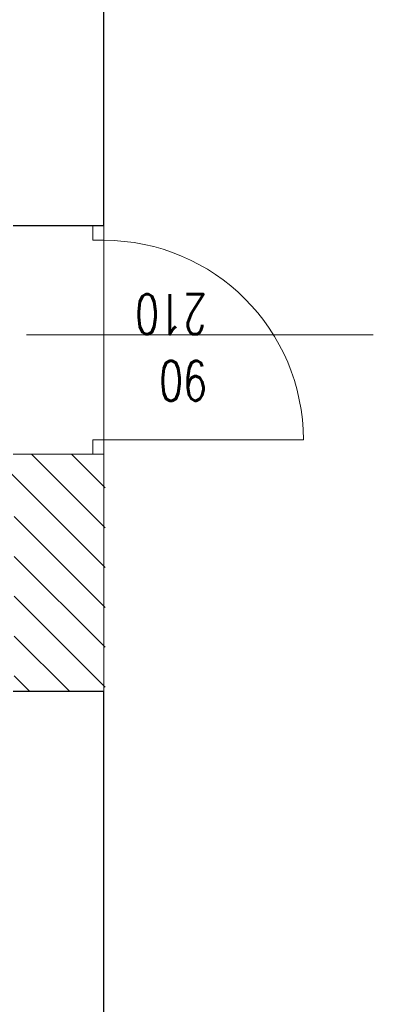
# Model space of a CAD drawing. Header units: millimetres. Extents: x -2948 to 78628, y 64669 to 215420.
# Tile 47 of 256: x 55260 to 55420, y 73150 to 73594. Entities that reach past the tile are written whole.
import ezdxf

# ---------------------------------------------------------------- set-up
doc = ezdxf.new("R2010")
doc.units = ezdxf.units.MM
doc.layers.add('NOWE SCIANY', color=3, linetype='Continuous', lineweight=13)
doc.layers.add('ŚCIANY', color=7, linetype='Continuous', lineweight=30)
doc.styles.add('style2', font='romans.shx', dxfattribs={"width": 0.7})

msp = doc.modelspace()

# ---------------------------------------------------------------- hatches: boundary and pattern name
at = {"layer": 'NOWE SCIANY', "ltscale": 2, "true_color": 0x33a319, "transparency": 33554687}
h = msp.add_hatch(dxfattribs=at)
h.set_pattern_fill('ANSI31', color=84, scale=4)
h.set_pattern_definition([(135, (17963.265, -27595.734), (-8.9802561, -8.9802561), [])])
h.paths.add_polyline_path([(54990.99, 73391.64), (54990.99, 73379.64), (55257.99, 73379.64), (55257.99, 73391.64)])
h.paths.add_polyline_path([(55095.47, 73396.17), (55095.47, 73391.64), (55107.47, 73391.64), (55107.47, 73396.17)])
h.paths.add_polyline_path([(55095.47, 73538.64), (55095.47, 73499.17), (55107.47, 73499.17), (55107.47, 73538.64)])
h.paths.add_polyline_path([(55095.47, 73550.64), (55095.47, 73538.64), (55107.47, 73538.64), (55107.47, 73550.64)])
h.paths.add_polyline_path([(55095.47, 73675.64), (55095.47, 73554.73), (55095.47, 73550.64), (55107.47, 73550.64), (55107.47, 73599.73), (55107.47, 73675.64)])
h.paths.add_polyline_path([(55095.47, 73687.64), (55095.47, 73675.64), (55107.47, 73675.64), (55107.47, 73687.64)])
h.paths.add_polyline_path([(55107.47, 73687.64), (55107.47, 73675.64), (55157.47, 73675.64), (55257.99, 73675.64), (55257.99, 73687.64)])
h.paths.add_polyline_path([(54990.99, 73687.64), (54990.99, 73675.64), (55095.47, 73675.64), (55095.47, 73687.64)])
h.paths.add_polyline_path([(55081.93, 73824.64), (54990.99, 73824.64), (54990.99, 73812.64), (55095.99, 73812.64), (55113.14, 73812.64), (55257.99, 73812.64), (55257.99, 73824.64)])
h.paths.add_polyline_path([(55095.99, 73812.64), (55095.99, 73794.73), (55107.99, 73794.73), (55107.99, 73812.64)])
h.paths.add_polyline_path([(55095.99, 73691.73), (55095.99, 73687.64), (55107.99, 73687.64), (55107.99, 73691.73)])
h.paths.add_polyline_path([(55257.99, 73397.64), (55257.99, 73290.64), (55298.99, 73290.64), (55298.99, 73397.64)])
h.paths.add_polyline_path([(55257.99, 73902.64), (55257.99, 73796.1), (55298.99, 73796.1), (55298.99, 73902.64)])

# ---------------------------------------------------------------- linework, layer by layer
at = {"layer": 'NOWE SCIANY'}
for p, q in [((55293.49, 73494.14), (55293.49, 73500.64)), ((55298.49, 73500.64), (55298.49, 73494.14)), ((55298.49, 73494.14), (55293.49, 73494.14)), ((55420.05, 73451.56), (55263.49, 73451.56)), ((55298.49, 73414.14), (55298.49, 73407.64)), ((55298.49, 73404.14), (55293.49, 73404.14)), ((55293.49, 73397.64), (55293.49, 73404.14))]:
    msp.add_line(p, q, dxfattribs=at)
at = {"layer": 'NOWE SCIANY', "color": 12, "ltscale": 2, "true_color": 0xdb0000}
msp.add_line((55298.49, 73404.14), (55388.49, 73404.14), dxfattribs=at)
at = {"layer": 'NOWE SCIANY'}
for points in [[(55294.49, 73500.64), (55298.49, 73500.64), (55257.49, 73500.64)], [(55298.49, 73290.64), (55298.49, 73500.64)], [(55298.49, 73397.64), (55257.49, 73397.64)]]:
    msp.add_lwpolyline(points, dxfattribs=at)
at = {"layer": 'NOWE SCIANY', "color": 12, "ltscale": 2, "true_color": 0xdb0000}
msp.add_arc((55298.49, 73404.14), 90, 0, 90, dxfattribs=at)
at = {"layer": 'ŚCIANY', "ltscale": 2}
for p, q in [((55298.49, 73500.64), (55298.49, 73795.64)), ((55298.49, 73500.64), (55257.49, 73500.64)), ((55298.49, 73290.64), (55257.49, 73290.64)), ((55298.49, 73063.64), (55298.49, 73290.64))]:
    msp.add_line(p, q, dxfattribs=at)

# ---------------------------------------------------------------- texts
at = {"layer": 'NOWE SCIANY', "linetype": 'Continuous', "ltscale": 0.2, "insert": (55344.99, 73421.79), "char_height": 18, "width": 280.1371, "attachment_point": 1, "rotation": 179.9915, "style": 'style2'}
msp.add_mtext('90\\P210', dxfattribs=at)

doc.saveas('drawing.dxf')
